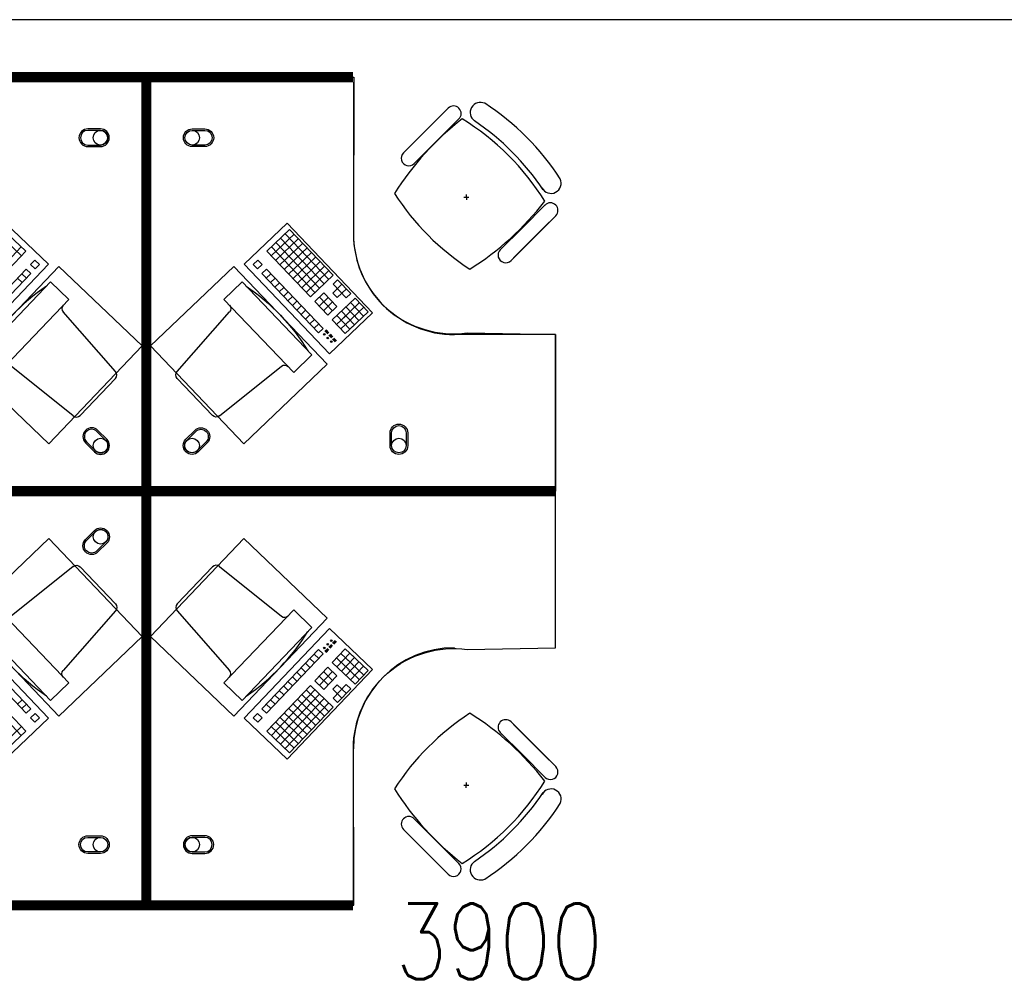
# Model space of a CAD drawing. Header units: millimetres. Extents: x -312551 to 250764, y -35891 to 59426.
# Tile 5 of 256: x -292109 to -288211, y 32460 to 36209. Entities that reach past the tile are written whole.
import ezdxf

# ---------------------------------------------------------------- set-up
doc = ezdxf.new("R2010")
doc.units = ezdxf.units.MM
doc.header["$LTSCALE"] = 2.5
for name, color, linetype in [('FO-00 - FURN$0$FURNITURE', 22, 'Continuous'), ('FO-00 - FURN$0$SP-01$0$FIT-OUT$0$FURNITURE', 22, 'Continuous'), ('NF-AS BUILT DIMS', 4, 'Continuous')]:
    doc.layers.add(name, color=color, linetype=linetype)
doc.styles.add('ROMANS', font='romans.shx', dxfattribs={"width": 0.8})
doc.dimstyles.new('100NFDIM', dxfattribs={"dimscale": 100, "dimtxt": 3, "dimasz": 3, "dimexe": 1, "dimexo": 1, "dimgap": 1, "dimtad": 1, "dimdec": 0, "dimdsep": 46, "dimtxsty": 'ROMANS', "dimcen": 3, "dimclrd": 4, "dimclre": 4, "dimclrt": 1, "dimaunit": 1, "dimadec": 0, "dimazin": 0, "dimtfac": 1, "dimtdec": 0, "dimtmove": 0, "dimatfit": 3, "dimfxl": 0, "dimtolj": 1, "dimarcsym": 0})

# ---------------------------------------------------------------- blocks, each defined once
blk = doc.blocks.new('*D302')
at = {"layer": 'Defpoints', "color": 0}
for p in [(-288260.5, 32309.3), (-288260.5, 32026.1), (-292160.5, 31815.4)]:
    blk.add_point(p, dxfattribs=at)
at = {"layer": 'NF-AS BUILT DIMS', "color": 4, "lineweight": -2}
for p, q in [((-292160.5, 31915.4), (-292160.5, 32409.3)), ((-288260.5, 32126.1), (-288260.5, 32409.3)), ((-291860.5, 32309.3), (-288560.5, 32309.3))]:
    blk.add_line(p, q, dxfattribs=at)
at = {"layer": 'NF-AS BUILT DIMS', "color": 4}
for points in [[(-291860.5, 32359.3), (-291860.5, 32259.3), (-292160.5, 32309.3)], [(-288560.5, 32359.3), (-288560.5, 32259.3), (-288260.5, 32309.3)]]:
    blk.add_solid(points, dxfattribs=at)
at = {"layer": 'NF-AS BUILT DIMS', "color": 1, "insert": (-290210.5, 32559.3), "char_height": 300, "attachment_point": 5, "style": 'ROMANS'}
blk.add_mtext('\\A1;3900', dxfattribs=at)
blk = doc.blocks.new('FO-00 - FURN$0$SP-01$0$FIT-OUT$0$PC')
at = {"layer": 'FO-00 - FURN$0$SP-01$0$FIT-OUT$0$FURNITURE', "linetype": 'Continuous'}
for p, q in [((241.8, -93.1), (98, -236.8)), ((268.8, -92), (509.4, -294.6)), ((96.9, -263.9), (299.5, -504.5))]:
    blk.add_line(p, q, dxfattribs=at)
blk.add_lwpolyline([(276, -553.9), (346.7, -624.6), (629.5, -341.8), (558.8, -271)], close=True, dxfattribs=at)
for centre, radius, start, end in [((255.9, -107.2), 20, 49.8991, 135), ((112.2, -251), 20, 135, 220.1009), ((522.3, -279.3), 20, 229.8991, 315), ((-109.9, 114.8), 864, 303.1779, 326.8221), ((284.2, -517.4), 20, 315, 40.1009)]:
    blk.add_arc(centre, radius, start, end, dxfattribs=at)
blk = doc.blocks.new('DESK-6')
at = {"layer": 'FO-00 - FURN$0$FURNITURE', "extrusion": (6.58823e-06, 1.6454e-07, 1)}
blk.add_line((104044.2, 36352.5, 0), (103474.2, 36352.4, 0), dxfattribs=at)
at = {"layer": 'FO-00 - FURN$0$FURNITURE', "extrusion": (-6.58823e-06, 1.6454e-07, 1)}
blk.add_line((104546.3, 36352.5, 0), (105116.3, 36352.4, 0), dxfattribs=at)
at = {"layer": 'FO-00 - FURN$0$FURNITURE'}
for p, q in [((105115.2, 36333.4, 0), (105115.2, 35733.4, 0)), ((105490.6, 36230.2, 0), (105402, 36141.6, 0)), ((105323.2, 36062.8, 0), (105464.6, 36204.2, 0)), ((105533.1, 36187.8, 0), (105444.5, 36099.2, 0)), ((105594.6, 36179.9, 0), (105594.6, 36179.7, 0)), ((105313.4, 36053, 0), (105402, 36141.6, 0)), ((105365.6, 36020.3, 0), (105507, 36161.8, 0)), ((105355.9, 36010.6, 0), (105444.5, 36099.2, 0)), ((105552.1, 35878.4, 0), (105572.1, 35877.4, 0)), ((105561.6, 35887.8, 0), (105562.6, 35867.9, 0)), ((105874, 35846.9, 0), (105785.4, 35758.3, 0)), ((105916.4, 35804.4, 0), (105827.8, 35715.8, 0)), ((103737.7, 35774.7, 0), (103907.7, 35612.5, 0)), ((103737.7, 35774.7, 0), (103907.7, 35612.5, 0)), ((103737.7, 35774.7, 0), (103907.7, 35612.5, 0)), ((104852.8, 35774.7, 0), (104682.8, 35612.5, 0)), ((104852.8, 35774.7, 0), (104682.8, 35612.5, 0)), ((104852.8, 35774.7, 0), (104682.8, 35612.5, 0)), ((105191.1, 35420.2, 0), (104852.8, 35774.7, 0)), ((105696.8, 35669.7, 0), (105785.4, 35758.3, 0)), ((105749, 35637, 0), (105890.4, 35778.4, 0)), ((103710.4, 35731.6, 0), (103800.8, 35645.3, 0)), ((103727.7, 35749.7, 0), (103818.1, 35663.4, 0)), ((103727.7, 35749.7, 0), (103818.1, 35663.4, 0)), ((103727.7, 35749.7, 0), (103818.1, 35663.4, 0)), ((104862.8, 35749.7, 0), (104772.4, 35663.4, 0)), ((104862.8, 35749.7, 0), (104772.4, 35663.4, 0)), ((104862.8, 35749.7, 0), (104772.4, 35663.4, 0)), ((104880.1, 35731.6, 0), (104789.7, 35645.3, 0)), ((104897.4, 35713.5, 0), (104806.9, 35627.2, 0)), ((104826.7, 35715.2, 0), (104999.3, 35534.3, 0)), ((104844.8, 35732.4, 0), (105017.3, 35551.6, 0)), ((104862.8, 35749.7, 0), (105035.4, 35568.8, 0)), ((105739.2, 35627.2, 0), (105827.8, 35715.8, 0)), ((103800, 35680.7, 0), (103627.4, 35499.8, 0)), ((104790.5, 35680.7, 0), (104963.1, 35499.8, 0)), ((104808.6, 35697.9, 0), (104981.2, 35517.1, 0)), ((104914.6, 35695.4, 0), (104824.2, 35609.2, 0)), ((104931.9, 35677.4, 0), (104841.4, 35591.1, 0)), ((103818.1, 35663.4, 0), (103645.5, 35482.5, 0)), ((104772.4, 35663.4, 0), (104945, 35482.5, 0)), ((104949.1, 35659.3, 0), (104858.7, 35573, 0)), ((104966.4, 35641.2, 0), (104876, 35554.9, 0)), ((103907.7, 35612.5, 0), (103569.4, 35258, 0)), ((103854.3, 35628.9, 0), (103837, 35610.8, 0)), ((103837, 35610.8, 0), (103855.1, 35593.5, 0)), ((103854.3, 35628.9, 0), (103872.4, 35611.6, 0)), ((103854.3, 35628.9, 0), (103872.4, 35611.6, 0)), ((103854.3, 35628.9, 0), (103872.4, 35611.6, 0)), ((103872.4, 35611.6, 0), (103855.1, 35593.5, 0)), ((104682.8, 35612.5, 0), (105021.1, 35258, 0)), ((104736.2, 35628.9, 0), (104718.1, 35611.6, 0)), ((104736.2, 35628.9, 0), (104718.1, 35611.6, 0)), ((104736.2, 35628.9, 0), (104718.1, 35611.6, 0)), ((104718.1, 35611.6, 0), (104735.4, 35593.5, 0)), ((104753.5, 35610.8, 0), (104735.4, 35593.5, 0)), ((104736.2, 35628.9, 0), (104753.5, 35610.8, 0)), ((104983.7, 35623.1, 0), (104893.2, 35536.8, 0)), ((105000.9, 35605, 0), (104910.5, 35518.7, 0)), ((103819.8, 35592.7, 0), (103595.4, 35357.6, 0)), ((103837.8, 35575.5, 0), (103613.5, 35340.3, 0)), ((103785.2, 35556.5, 0), (103803.3, 35539.3, 0)), ((103802.5, 35574.6, 0), (103820.6, 35557.4, 0)), ((103819.8, 35592.7, 0), (103837.8, 35575.5, 0)), ((104770.8, 35592.7, 0), (104752.7, 35575.5, 0)), ((104752.7, 35575.5, 0), (104977, 35340.3, 0)), ((104788, 35574.6, 0), (104769.9, 35557.4, 0)), ((104770.8, 35592.7, 0), (104995.1, 35357.6, 0)), ((104805.3, 35556.5, 0), (104787.2, 35539.3, 0)), ((105018.2, 35586.9, 0), (104927.7, 35500.6, 0)), ((105035.4, 35568.8, 0), (104945, 35482.5, 0)), ((104822.5, 35538.5, 0), (104804.4, 35521.2, 0)), ((104839.8, 35520.4, 0), (104821.7, 35503.1, 0)), ((105069.9, 35532.7, 0), (105033.8, 35498.2, 0)), ((105052.7, 35550.8, 0), (105034.6, 35533.5, 0)), ((105034.6, 35533.5, 0), (105086.4, 35479.2, 0)), ((105052.7, 35550.8, 0), (105104.5, 35496.5, 0)), ((104857, 35502.3, 0), (104839, 35485, 0)), ((104874.3, 35484.2, 0), (104856.2, 35466.9, 0)), ((104998.4, 35499, 0), (104962.3, 35464.5, 0)), ((105015.7, 35480.9, 0), (104979.5, 35446.4, 0)), ((104980.3, 35481.7, 0), (105032.1, 35427.5, 0)), ((104998.4, 35499, 0), (105050.2, 35444.7, 0)), ((105121.7, 35478.4, 0), (105031.3, 35392.1, 0)), ((105033.8, 35498.2, 0), (105051, 35480.1, 0)), ((105087.2, 35514.6, 0), (105051, 35480.1, 0)), ((105104.5, 35496.5, 0), (105086.4, 35479.2, 0)), ((105121.7, 35478.4, 0), (105173.5, 35424.2, 0)), ((104891.6, 35466.1, 0), (104873.5, 35448.9, 0)), ((104908.8, 35448, 0), (104890.7, 35430.8, 0)), ((104962.3, 35464.5, 0), (105014, 35410.2, 0)), ((105032.9, 35462.8, 0), (104996.8, 35428.3, 0)), ((105050.2, 35444.7, 0), (105014, 35410.2, 0)), ((105139, 35460.3, 0), (105066.6, 35391.3, 0)), ((105156.2, 35442.2, 0), (105083.9, 35373.2, 0)), ((105085.6, 35443.9, 0), (105137.3, 35389.6, 0)), ((105103.6, 35461.2, 0), (105155.4, 35406.9, 0)), ((104926.1, 35429.9, 0), (104908, 35412.7, 0)), ((104943.3, 35411.9, 0), (104925.3, 35394.6, 0)), ((105021.1, 35258, 0), (105191.1, 35420.2, 0)), ((105084.7, 35408.5, 0), (105048.6, 35374, 0)), ((105049.4, 35409.4, 0), (105101.2, 35355.1, 0)), ((105049.4, 35409.4, 0), (105101.2, 35355.1, 0)), ((105067.5, 35426.6, 0), (105119.2, 35372.4, 0)), ((105067.5, 35426.6, 0), (105119.2, 35372.4, 0)), ((105173.5, 35424.2, 0), (105101.2, 35355.1, 0)), ((104960.6, 35393.8, 0), (104942.5, 35376.5, 0)), ((104977.9, 35375.7, 0), (104959.8, 35358.4, 0)), ((105031.3, 35392.1, 0), (105083.1, 35337.9, 0)), ((105102, 35390.5, 0), (105065.8, 35355.9, 0)), ((105119.2, 35372.4, 0), (105083.1, 35337.9, 0)), ((104995.1, 35357.6, 0), (104977, 35340.3, 0)), ((105002.4, 35347.8, 0), (105013.4, 35336.2, 0)), ((105003.9, 35349.1, 0), (105014.9, 35337.6, 0)), ((105005.3, 35350.5, 0), (105016.3, 35339, 0)), ((105006.8, 35351.9, 0), (105017.8, 35340.4, 0)), ((105018.4, 35330.7, 0), (105028, 35320.6, 0)), ((105019.9, 35332.1, 0), (105029.5, 35322, 0)), ((105021.3, 35333.4, 0), (105030.9, 35323.4, 0)), ((105022.8, 35334.8, 0), (105032.4, 35324.8, 0)), ((105915.2, 35333.4, 0), (105515.2, 35333.4, 0)), ((105915.2, 34733.4, 0), (105915.2, 35333.4, 0)), ((105915.2, 34733.4, 0), (105915.2, 35333.4, 0)), ((105033, 35315.4, 0), (105043.5, 35304.4, 0)), ((105034.5, 35316.8, 0), (105044.9, 35305.8, 0)), ((105035.9, 35318.1, 0), (105046.4, 35307.2, 0)), ((105037.4, 35319.5, 0), (105047.8, 35308.6, 0)), ((103907.7, 33814.4, 0), (103569.4, 34168.9, 0)), ((104682.8, 33814.4, 0), (105021.1, 34168.9, 0)), ((105021.1, 34168.9, 0), (105191.1, 34006.6, 0)), ((105033, 34111.5, 0), (105043.5, 34122.4, 0)), ((105034.5, 34110.1, 0), (105044.9, 34121, 0)), ((105035.9, 34108.7, 0), (105046.4, 34119.7, 0)), ((105037.4, 34107.3, 0), (105047.8, 34118.3, 0)), ((103837.8, 33851.4, 0), (103613.5, 34086.5, 0)), ((104752.7, 33851.4, 0), (104977, 34086.5, 0)), ((104995.1, 34069.2, 0), (104977, 34086.5, 0)), ((105002.4, 34079.1, 0), (105013.4, 34090.6, 0)), ((105003.9, 34077.7, 0), (105014.9, 34089.2, 0)), ((105005.3, 34076.3, 0), (105016.3, 34087.9, 0)), ((105006.8, 34074.9, 0), (105017.8, 34086.5, 0)), ((105018.4, 34096.2, 0), (105028, 34106.2, 0)), ((105019.9, 34094.8, 0), (105029.5, 34104.8, 0)), ((105021.3, 34093.4, 0), (105030.9, 34103.5, 0)), ((105022.8, 34092, 0), (105032.4, 34102.1, 0)), ((105031.3, 34034.7, 0), (105083.1, 34089, 0)), ((105119.2, 34054.5, 0), (105083.1, 34089, 0)), ((103819.8, 33834.1, 0), (103595.4, 34069.2, 0)), ((104770.8, 33834.1, 0), (104995.1, 34069.2, 0)), ((104960.6, 34033.1, 0), (104942.5, 34050.3, 0)), ((104977.9, 34051.2, 0), (104959.8, 34068.4, 0)), ((105084.7, 34018.3, 0), (105048.6, 34052.8, 0)), ((105049.4, 34017.5, 0), (105101.2, 34071.7, 0)), ((105049.4, 34017.5, 0), (105101.2, 34071.7, 0)), ((105102, 34036.4, 0), (105065.8, 34070.9, 0)), ((105139, 33966.5, 0), (105066.6, 34035.6, 0)), ((105067.5, 34000.2, 0), (105119.2, 34054.5, 0)), ((105067.5, 34000.2, 0), (105119.2, 34054.5, 0)), ((105156.2, 33984.6, 0), (105083.9, 34053.6, 0)), ((105085.6, 33983, 0), (105137.3, 34037.2, 0)), ((105173.5, 34002.7, 0), (105101.2, 34071.7, 0)), ((105191.1, 34006.6, 0), (104852.8, 33652.1, 0)), ((104926.1, 33996.9, 0), (104908, 34014.2, 0)), ((104943.3, 34015, 0), (104925.3, 34032.2, 0)), ((104962.3, 33962.4, 0), (105014, 34016.6, 0)), ((104980.3, 33945.1, 0), (105032.1, 33999.4, 0)), ((105032.9, 33964, 0), (104996.8, 33998.6, 0)), ((105050.2, 33982.1, 0), (105014, 34016.6, 0)), ((105121.7, 33948.4, 0), (105031.3, 34034.7, 0)), ((105103.6, 33965.7, 0), (105155.4, 34020, 0)), ((105121.7, 33948.4, 0), (105173.5, 34002.7, 0)), ((104874.3, 33942.6, 0), (104856.2, 33959.9, 0)), ((104891.6, 33960.7, 0), (104873.5, 33978, 0)), ((104908.8, 33978.8, 0), (104890.7, 33996.1, 0)), ((104998.4, 33927.9, 0), (104962.3, 33962.4, 0)), ((105015.7, 33946, 0), (104979.5, 33980.5, 0)), ((104998.4, 33927.9, 0), (105050.2, 33982.1, 0)), ((103800, 33746.2, 0), (103627.4, 33927, 0)), ((103818.1, 33763.4, 0), (103645.5, 33944.3, 0)), ((104772.4, 33763.4, 0), (104945, 33944.3, 0)), ((104790.5, 33746.2, 0), (104963.1, 33927, 0)), ((104839.8, 33906.5, 0), (104821.7, 33923.7, 0)), ((104857, 33924.6, 0), (104839, 33941.8, 0)), ((105018.2, 33839.9, 0), (104927.7, 33926.2, 0)), ((105035.4, 33858, 0), (104945, 33944.3, 0)), ((105033.8, 33928.7, 0), (105051, 33946.8, 0)), ((105069.9, 33894.2, 0), (105033.8, 33928.7, 0)), ((105034.6, 33893.3, 0), (105086.4, 33947.6, 0)), ((105087.2, 33912.3, 0), (105051, 33946.8, 0)), ((105052.7, 33876.1, 0), (105104.5, 33930.3, 0)), ((105104.5, 33930.3, 0), (105086.4, 33947.6, 0)), ((103785.2, 33870.3, 0), (103803.3, 33887.6, 0)), ((104805.3, 33870.3, 0), (104787.2, 33887.6, 0)), ((104822.5, 33888.4, 0), (104804.4, 33905.6, 0)), ((104808.6, 33728.9, 0), (104981.2, 33909.8, 0)), ((104826.7, 33711.7, 0), (104999.3, 33892.5, 0)), ((104983.7, 33803.7, 0), (104893.2, 33890, 0)), ((105000.9, 33821.8, 0), (104910.5, 33908.1, 0)), ((105052.7, 33876.1, 0), (105034.6, 33893.3, 0)), ((103802.5, 33852.2, 0), (103820.6, 33869.5, 0)), ((103819.8, 33834.1, 0), (103837.8, 33851.4, 0)), ((104770.8, 33834.1, 0), (104752.7, 33851.4, 0)), ((104788, 33852.2, 0), (104769.9, 33869.5, 0)), ((104844.8, 33694.4, 0), (105017.3, 33875.3, 0)), ((104949.1, 33767.6, 0), (104858.7, 33853.9, 0)), ((104862.8, 33677.1, 0), (105035.4, 33858, 0)), ((104966.4, 33785.7, 0), (104876, 33872, 0)), ((103737.7, 33652.1, 0), (103907.7, 33814.4, 0)), ((103737.7, 33652.1, 0), (103907.7, 33814.4, 0)), ((103737.7, 33652.1, 0), (103907.7, 33814.4, 0)), ((103837, 33816, 0), (103855.1, 33833.3, 0)), ((103854.3, 33798, 0), (103837, 33816, 0)), ((103854.3, 33798, 0), (103872.4, 33815.2, 0)), ((103854.3, 33798, 0), (103872.4, 33815.2, 0)), ((103854.3, 33798, 0), (103872.4, 33815.2, 0)), ((103872.4, 33815.2, 0), (103855.1, 33833.3, 0)), ((104852.8, 33652.1, 0), (104682.8, 33814.4, 0)), ((104852.8, 33652.1, 0), (104682.8, 33814.4, 0)), ((104852.8, 33652.1, 0), (104682.8, 33814.4, 0)), ((104718.1, 33815.2, 0), (104735.4, 33833.3, 0)), ((104736.2, 33798, 0), (104718.1, 33815.2, 0)), ((104736.2, 33798, 0), (104718.1, 33815.2, 0)), ((104736.2, 33798, 0), (104718.1, 33815.2, 0)), ((104753.5, 33816, 0), (104735.4, 33833.3, 0)), ((104736.2, 33798, 0), (104753.5, 33816, 0)), ((104914.6, 33731.4, 0), (104824.2, 33817.7, 0)), ((104931.9, 33749.5, 0), (104841.4, 33835.8, 0)), ((103710.4, 33695.2, 0), (103800.8, 33781.5, 0)), ((103727.7, 33677.1, 0), (103818.1, 33763.4, 0)), ((103727.7, 33677.1, 0), (103818.1, 33763.4, 0)), ((103727.7, 33677.1, 0), (103818.1, 33763.4, 0)), ((104862.8, 33677.1, 0), (104772.4, 33763.4, 0)), ((104862.8, 33677.1, 0), (104772.4, 33763.4, 0)), ((104862.8, 33677.1, 0), (104772.4, 33763.4, 0)), ((104880.1, 33695.2, 0), (104789.7, 33781.5, 0)), ((104897.4, 33713.3, 0), (104806.9, 33799.6, 0)), ((105739.3, 33799.6, 0), (105827.9, 33711, 0)), ((105749, 33789.9, 0), (105890.4, 33648.5, 0)), ((105696.8, 33757.2, 0), (105785.4, 33668.6, 0)), ((105115.3, 33093.4, 0), (105115.3, 33693.4, 0)), ((105916.5, 33622.4, 0), (105827.9, 33711, 0)), ((105874, 33580, 0), (105785.4, 33668.6, 0)), ((105552.1, 33548.5, 0), (105572.1, 33549.5, 0)), ((105561.6, 33539, 0), (105562.6, 33559, 0)), ((105355.9, 33416.2, 0), (105444.5, 33327.6, 0)), ((105313.5, 33373.8, 0), (105402.1, 33285.2, 0)), ((105365.6, 33406.5, 0), (105507.1, 33265.1, 0)), ((105323.2, 33364.1, 0), (105464.6, 33222.7, 0)), ((105533.1, 33239, 0), (105444.5, 33327.6, 0)), ((105490.7, 33196.6, 0), (105402.1, 33285.2, 0)), ((105594.7, 33247, 0), (105594.6, 33247.1, 0))]:
    blk.add_line(p, q, dxfattribs=at)
at = {"layer": 'FO-00 - FURN$0$FURNITURE', "extrusion": (6.58823e-06, -1.6454e-07, 1)}
blk.add_line((104044.2, 33074.4, 0), (103474.2, 33074.5, 0), dxfattribs=at)
at = {"layer": 'FO-00 - FURN$0$FURNITURE', "const_width": 40, "elevation": 0}
for points in [[(102675.3, 34713.4), (104295.3, 34713.4), (104295.3, 36353.3), (103477.5, 36353.3)], [(105915.2, 34713.4), (104295.2, 34713.4), (104295.2, 36353.3), (105113, 36353.3)], [(102675.3, 34713.4), (104295.3, 34713.4), (104295.3, 33073.5), (103477.5, 33073.5)], [(105915.3, 34713.4), (104295.3, 34713.4), (104295.3, 33073.5), (105113, 33073.5)]]:
    blk.add_lwpolyline(points, dxfattribs=at)
at = {"layer": 'FO-00 - FURN$0$FURNITURE', "elevation": 0}
for points in [[(103474.1, 36352.5), (103475.3, 35733.4, -0.455459), (103025.3, 35340.4), (102675.3, 35333.4), (102675.3, 34713.4), (104295.3, 34713.4), (104295.3, 36353.3)], [(105116.5, 36352.5), (105115.2, 35733.4, 0.455459), (105565.2, 35340.4), (105915.2, 35333.4), (105915.2, 34713.4), (104295.2, 34713.4), (104295.2, 36353.3)], [(104063.6, 36148.4, 1), (104063.6, 36078.4), (104113.6, 36078.4, 1), (104113.6, 36148.4)], [(104063.6, 36142.4, 1), (104063.6, 36084.4), (104113.6, 36084.4, 1), (104113.6, 36142.4)], [(104526.9, 36148.4, -1), (104526.9, 36078.4), (104476.9, 36078.4, -1), (104476.9, 36148.4)], [(104526.9, 36142.4, -1), (104526.9, 36084.4), (104476.9, 36084.4, -1), (104476.9, 36142.4)], [(105260.2, 34944, -1), (105330.2, 34944), (105330.2, 34894, -1), (105260.2, 34894)], [(105266.2, 34944, -1), (105324.2, 34944), (105324.2, 34894, -1), (105266.2, 34894)], [(104103.8, 34954.3, 1), (104054.3, 34904.8), (104089.6, 34869.4, 1), (104139.1, 34918.9)], [(104099.5, 34950, 1), (104058.5, 34909), (104093.9, 34873.7, 1), (104134.9, 34914.7)], [(104486.8, 34954.3, -1), (104536.3, 34904.8), (104500.9, 34869.4, -1), (104451.4, 34918.9)], [(104491, 34950, -1), (104532, 34909), (104496.7, 34873.7, -1), (104455.6, 34914.7)], [(103474.1, 33074.4), (103475.3, 33693.4, 0.455459), (103025.3, 34086.5), (102675.3, 34093.4), (102675.3, 34713.4), (104295.3, 34713.4), (104295.3, 33073.5)], [(105116.5, 33074.4), (105115.3, 33693.4, -0.455459), (105565.2, 34086.5), (105915.3, 34093.4), (105915.3, 34713.4), (104295.3, 34713.4), (104295.3, 33073.5)], [(104103.8, 34472.6, -1), (104054.3, 34522.1), (104089.6, 34557.4, -1), (104139.1, 34507.9)], [(104099.5, 34476.8, -1), (104058.5, 34517.8), (104093.9, 34553.2, -1), (104134.9, 34512.2)], [(104063.6, 33278.4, -1), (104063.6, 33348.4), (104113.6, 33348.4, -1), (104113.6, 33278.4)], [(104063.6, 33284.4, -1), (104063.6, 33342.4), (104113.6, 33342.4, -1), (104113.6, 33284.4)], [(104527, 33278.4, 1), (104527, 33348.4), (104477, 33348.4, 1), (104477, 33278.4)], [(104527, 33284.4, 1), (104527, 33342.4), (104477, 33342.4, 1), (104477, 33284.4)]]:
    blk.add_lwpolyline(points, format="xyb", close=True, dxfattribs=at)
for points in [[(103949.2, 35603.9), (103579.2, 35216.2), (103909.1, 34901.3), (104279.1, 35289.1)], [(104641.3, 35603.9), (105011.3, 35216.2), (104681.4, 34901.3), (104311.4, 35289.1)], [(103949.2, 33822.9), (103579.2, 34210.7), (103909.1, 34525.5), (104279.1, 34137.7)], [(104641.3, 33822.9), (105011.3, 34210.7), (104681.4, 34525.5), (104311.4, 34137.7)]]:
    blk.add_lwpolyline(points, close=True, dxfattribs=at)
at = {"layer": 'FO-00 - FURN$0$FURNITURE'}
for centre, radius in [((104113.6, 36113.4, 0), 29), ((104476.9, 36113.4, 0), 29), ((104999.9, 35334.5, 0), 3), ((105013.7, 35320, 0), 3), ((105027.5, 35305.6, 0), 3), ((104114.4, 34894.2, 0), 29), ((104476.2, 34894.2, 0), 29), ((105295.2, 34894, 0), 29), ((104114.4, 34532.7, 0), 29), ((105027.5, 34121.3, 0), 3), ((104999.9, 34092.3, 0), 3), ((105013.7, 34106.8, 0), 3), ((104113.5, 33313.4, 0), 29), ((104113.6, 33313.4, 0), 29), ((104477, 33313.4, 0), 29)]:
    blk.add_circle(centre, radius, dxfattribs=at)
for centre, radius, start, end in [((105511.9, 36209, 0), 30, 314.9998, 134.9998), ((105618, 36212.9, 0), 40.4, 64.9316, 234.7902), ((105093.6, 35408.9, 0), 1000, 32.787, 57.2127), ((106233.5, 35293.8, 0), 1127.4, 127.5543, 147.9396), ((105022.2, 35336, 0), 1000, 31.7413, 58.3896), ((105036.3, 35350.1, 0), 1000, 33.8556, 56.0633), ((105334.7, 36031.8, 0), 30, 134.9998, 314.9998), ((105897.6, 35933.3, 0), 40.4, 208.0199, 25.068), ((106119.2, 36433, 0), 1000, 212.7338, 237.1325), ((104978.5, 36548.9, 0), 1127.4, 302.0344, 322.4724), ((105895.2, 35825.6, 0), 30, 314.9998, 134.9998), ((105515.2, 35733.4, 0), 400, 179.9998, 269.9998), ((105718, 35648.4, 0), 30, 134.9998, 314.9998), ((105515.3, 33693.4, 0), 400, 90.0002, 180.0002), ((106119.3, 32993.8, 0), 1000, 122.8675, 147.2662), ((104978.5, 32878, 0), 1127.4, 37.5276, 57.9656), ((105718.1, 33778.4, 0), 30, 45.0002, 225.0002), ((105895.2, 33601.2, 0), 30, 225.0002, 45.0002), ((106233.6, 34133, 0), 1127.4, 212.0604, 232.4457), ((105022.2, 34090.8, 0), 1000, 301.6104, 328.2587), ((105897.7, 33493.6, 0), 40.4, 334.932, 151.9801), ((105036.3, 34076.8, 0), 1000, 303.9367, 326.1444), ((105093.6, 34018, 0), 1000, 302.7873, 327.213), ((105334.7, 33395, 0), 30, 45.0002, 225.0002), ((105511.9, 33217.8, 0), 30, 225.0002, 45.0002), ((105618, 33213.9, 0), 40.4, 125.2098, 295.0684)]:
    blk.add_arc(centre, radius, start, end, dxfattribs=at)
at = {"layer": 'FO-00 - FURN$0$FURNITURE', "extrusion": (-2.60602e-30, 6.3055e-29, -1), "xscale": -1, "zscale": -1, "rotation": 178.6594780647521}
blk.add_blockref('FO-00 - FURN$0$SP-01$0$FIT-OUT$0$PC', (-104276.7, 34925.8, 0), dxfattribs=at)
at = {"layer": 'FO-00 - FURN$0$FURNITURE', "extrusion": (2.60602e-30, 6.3055e-29, -1), "zscale": -1, "rotation": 181.3405219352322}
blk.add_blockref('FO-00 - FURN$0$SP-01$0$FIT-OUT$0$PC', (-104313.8, 34925.8, 0), dxfattribs=at)
at = {"layer": 'FO-00 - FURN$0$FURNITURE', "extrusion": (-2.60602e-30, -6.3055e-29, -1), "zscale": -1, "rotation": 1.340521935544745}
blk.add_blockref('FO-00 - FURN$0$SP-01$0$FIT-OUT$0$PC', (-104276.7, 34501.1, 0), dxfattribs=at)
at = {"layer": 'FO-00 - FURN$0$FURNITURE', "extrusion": (2.60602e-30, -6.3055e-29, -1), "xscale": -1, "zscale": -1, "rotation": 358.6594780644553}
blk.add_blockref('FO-00 - FURN$0$SP-01$0$FIT-OUT$0$PC', (-104313.8, 34501.1, 0), dxfattribs=at)

msp = doc.modelspace()

# ---------------------------------------------------------------- linework, layer by layer
at = {"color": 8}
msp.add_line((-231058.6, 36209.5), (-311086.5, 36209.5), dxfattribs=at)

# ---------------------------------------------------------------- block references
msp.add_blockref('DESK-6', (-395903, -371.3, 0), dxfattribs=at)

# ---------------------------------------------------------------- dimensions: what is measured, and where the dimension line sits
at = {"layer": 'NF-AS BUILT DIMS', "color": 8}
dim = msp.add_linear_dim(base=(-288260.5, 32309.3), p1=(-292160.5, 31815.4), p2=(-288260.5, 32026.1), dimstyle='100NFDIM', dxfattribs=at)
dim.commit()
dim.dimension.update_dxf_attribs({"geometry": '*D302', "text_midpoint": (-290210.5, 32559.3)})

doc.saveas('drawing.dxf')
